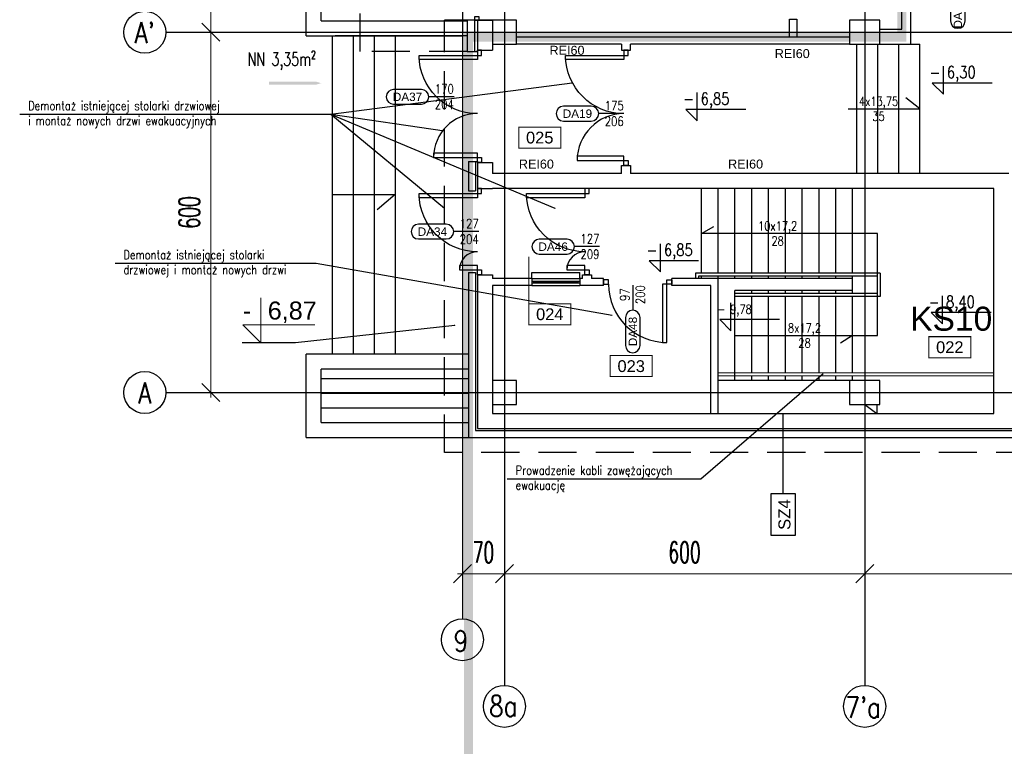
# Model space of a CAD drawing. Header units: centimetres. Extents: x -228435 to 56419, y -89367 to 477256.
# Tile 8 of 53: x -79213 to -62815, y -892 to 11210. Entities that reach past the tile are written whole.
import ezdxf
from ezdxf.enums import TextEntityAlignment as Align

# ---------------------------------------------------------------- set-up
doc = ezdxf.new("R2010")
doc.units = ezdxf.units.CM
doc.header["$LTSCALE"] = 50
doc.header["$PDMODE"] = 35
doc.header["$PDSIZE"] = 0.1
for name, pattern in [('Kondygnacja -1$0$DIVIDE', [31.75, 12.7, -6.35, 0, -6.35, 0, -6.35]), ('Kondygnacja -1$0$HIDDEN', [9.525, 6.35, -3.175]), ('Osie rzutów$0$DASHDOT2', [12.7, 6.35, -3.175, 0, -3.175])]:
    doc.linetypes.add(name, pattern=pattern)
doc.layers.get('0').update_dxf_attribs({"color": 8})
doc.layers.get('DEFPOINTS').update_dxf_attribs({"color": 8})
for name, color, linetype in [('Kondygnacja -1$0$ARCH_CIENKIE_IST', 8, 'Continuous'), ('Kondygnacja -1$0$ARCH_DZIAŁOWA_IST', 8, 'Continuous'), ('Kondygnacja -1$0$ARCH_ETAPOWANIE', 8, 'Kondygnacja -1$0$DIVIDE'), ('Kondygnacja -1$0$ARCH_INFO_ETYK_DRZWI', 8, 'Continuous'), ('Kondygnacja -1$0$ARCH_INFO_KOTY_WYSOKOŚCIOWE_IST', 8, 'Continuous'), ('Kondygnacja -1$0$ARCH_INFO_ODDYMIANIE', 8, 'Continuous'), ('Kondygnacja -1$0$ARCH_INFO_ODPORNOŚĆ OGNIOWA', 8, 'Continuous'), ('Kondygnacja -1$0$ARCH_INFO_OPISY', 8, 'Continuous'), ('Kondygnacja -1$0$ARCH_INFO_OPISY_PRZEGRODY_IST', 8, 'Continuous'), ('Kondygnacja -1$0$ARCH_INFO_SCHODY_IST', 8, 'Continuous'), ('Kondygnacja -1$0$ARCH_MUROWANE_IST', 8, 'Continuous'), ('Kondygnacja -1$0$ARCH_NIEWIDOK_IST', 8, 'Kondygnacja -1$0$HIDDEN'), ('Kondygnacja -1$0$ARCH_SCHODY_IST', 8, 'Continuous'), ('Kondygnacja -1$0$ARCH_STROP', 8, 'Continuous'), ('Kondygnacja -1$0$ARCH_WIDOK_INNE_IST', 8, 'Continuous'), ('Kondygnacja -1$0$ARCH_WIDOK_IST', 8, 'Continuous'), ('Kondygnacja -1$0$ARCH_ŚLUSARKA_DRZWI', 8, 'Continuous'), ('Kondygnacja -1$0$ARCH_ŚLUSARKA_OKNA_IST', 8, 'Continuous'), ('Kondygnacja -1$0$ARCH_ŻELBET_IST', 8, 'Continuous'), ('Osie rzutów$0$ARCH_INFO_OSIE_IST', 8, 'Osie rzutów$0$DASHDOT2'), ('Osie rzutów$0$ARCH_INFO_OSIE_OPISY_IST', 8, 'Continuous'), ('Pomieszczenia -1$0$ARCH_INFO_AREA_ETYKIETY_200', 8, 'Continuous')]:
    doc.layers.add(name, color=color, linetype=linetype)
for name, color, linetype, lineweight in [('Kondygnacja -1$0$ARCH_INFO_KOTY_WYSOKOŚCIOWE', 8, 'Continuous', 15), ('Kondygnacja -1$0$ARCH_WIDOK', 8, 'Continuous', 13), ('Osie rzutów$0$ARCH_INFO_WYMIARY', 8, 'Continuous', 9)]:
    doc.layers.add(name, color=color, linetype=linetype, lineweight=lineweight)
doc.styles.add('Kondygnacja -1$0$Arial', font='ARIAL.TTF')
doc.styles.add('Kondygnacja -1$0$Romans', font='Romans.shx', dxfattribs={"width": 0.7})
doc.styles.add('Kondygnacja -1$0$ROMANS-50-CM', font='romans.shx', dxfattribs={"width": 0.8, "height": 10})
doc.styles.add('Kondygnacja -1$0$Standard', font='txt')
doc.styles.add('Osie rzutów$0$ROMANS-250-CM', font='romans.shx', dxfattribs={"width": 0.8, "height": 50})
doc.styles.add('Osie rzutów$0$wymiary_cuprum', font='Romans.shx', dxfattribs={"width": 0.6})
doc.styles.add('Pomieszczenia -1$0$Arial', font='ARIAL.TTF')
doc.dimstyles.new('Kondygnacja -1$0$ISO-25', dxfattribs={"dimtxt": 2.5, "dimasz": 2.5, "dimexe": 1.25, "dimexo": 0.625, "dimtad": 1, "dimtxsty": 'Kondygnacja -1$0$Standard', "dimcen": 2.5, "dimadec": 0, "dimazin": 0, "dimtfac": 1, "dimtmove": 0, "dimatfit": 3, "dimfxl": 0, "dimarcsym": 0})
doc.dimstyles.new('Osie rzutów$0$ARCH_ CT', dxfattribs={"dimtxt": 20, "dimasz": 20, "dimexe": 12, "dimexo": 20, "dimgap": 5, "dimtad": 1, "dimdec": 1, "dimrnd": 0.5, "dimzin": 9, "dimdsep": 46, "dimtxsty": 'Osie rzutów$0$wymiary_cuprum', "dimblk": 'Osie rzutów$0$_Oblique', "dimcen": 8, "dimdle": 12, "dimclrd": 256, "dimclre": 256, "dimclrt": 55, "dimadec": 1, "dimazin": 0, "dimtfac": 1, "dimtdec": 1, "dimtmove": 1, "dimatfit": 2, "dimldrblk": 'Osie rzutów$0$_Dot', "dimfxl": 0, "dimtolj": 1, "dimtzin": 0, "dimlwd": -1, "dimlwe": -1, "dimarcsym": 0})

# ---------------------------------------------------------------- blocks, each defined once
blk = doc.blocks.new('Kondygnacja -1$0$T-drzwi_lewe-200')
at = {"layer": 'Kondygnacja -1$0$ARCH_INFO_ETYK_DRZWI'}
blk.add_line((0, 0), (-60, 0), dxfattribs=at)
blk.add_lwpolyline([(-77.5, 17.5), (-143.7, 17.5, 1), (-143.7, -17.5), (-77.5, -17.5, 1)], format="xyb", close=True, dxfattribs=at)
at = {"layer": 'Kondygnacja -1$0$ARCH_INFO_ETYK_DRZWI', "color": 1, "style": 'Kondygnacja -1$0$Arial'}
blk.add_attdef('ADS_DRZWI:ODPORNOŚĆ_OGNIOWA', text='', height=20, rotation=90, dxfattribs=at).set_placement((56.4, 0.1), align=Align.BOTTOM_CENTER)
at = {"layer": 'Kondygnacja -1$0$ARCH_INFO_ETYK_DRZWI', "style": 'Kondygnacja -1$0$Romans', "width": 0.8}
for tag, p in [('ADS_DRZWI:SZEROKOŚĆ', (-23, 7.9)), ('ADS_DRZWI:WYSOKOŚĆ', (-23, -29))]:
    blk.add_attdef(tag, text='', height=22, dxfattribs=at).set_placement(p, align=Align.CENTER)
at = {"layer": 'Kondygnacja -1$0$ARCH_INFO_ETYK_DRZWI', "style": 'Kondygnacja -1$0$Arial'}
blk.add_attdef('ADS_DRZWI:SYMBOL', text='', height=20, dxfattribs=at).set_placement((-110.6, 0), align=Align.MIDDLE)
blk = doc.blocks.new('Kondygnacja -1$0$T-drzwi_dół-200')
at = {"layer": 'Kondygnacja -1$0$ARCH_INFO_ETYK_DRZWI'}
blk.add_line((0, 0), (0, -60), dxfattribs=at)
blk.add_lwpolyline([(-17.5, -77.5), (-17.5, -143.7, 1), (17.5, -143.7), (17.5, -77.5, 1)], format="xyb", close=True, dxfattribs=at)
at = {"layer": 'Kondygnacja -1$0$ARCH_INFO_ETYK_DRZWI', "style": 'Kondygnacja -1$0$Romans', "width": 0.8}
for tag, p in [('ADS_DRZWI:SZEROKOŚĆ', (-7.9, -23)), ('ADS_DRZWI:WYSOKOŚĆ', (29, -23))]:
    blk.add_attdef(tag, text='', height=22, rotation=90, dxfattribs=at).set_placement(p, align=Align.CENTER)
at = {"layer": 'Kondygnacja -1$0$ARCH_INFO_ETYK_DRZWI', "color": 1, "style": 'Kondygnacja -1$0$Arial'}
blk.add_attdef('ADS_DRZWI:ODPORNOŚĆ_OGNIOWA', text='', height=22, dxfattribs=at).set_placement((-0.1, 13.3), align=Align.BOTTOM_CENTER)
at = {"layer": 'Kondygnacja -1$0$ARCH_INFO_ETYK_DRZWI', "style": 'Kondygnacja -1$0$Arial'}
blk.add_attdef('ADS_DRZWI:SYMBOL', text='', height=20, rotation=90, dxfattribs=at).set_placement((0, -110.6), align=Align.MIDDLE)
blk = doc.blocks.new('Kondygnacja -1$0$_Dot')
at = {"color": 0, "linetype": 'ByBlock', "lineweight": -2}
blk.add_line((-0.5, 0), (-1, 0), dxfattribs=at)
at = {"color": 0, "linetype": 'ByBlock', "const_width": 0.5}
blk.add_lwpolyline([(-0.25, 0, 1), (0.25, 0, 1)], format="xyb", close=True, dxfattribs=at)
blk = doc.blocks.new('Kondygnacja -1$0$kota wysokościowa względna wykończeniowa')
at = {"layer": 'Kondygnacja -1$0$ARCH_INFO_KOTY_WYSOKOŚCIOWE'}
blk.add_lwpolyline([(0, 50), (0, 0), (-20, 20), (60, 20)], dxfattribs=at)
at = {"layer": 'Kondygnacja -1$0$ARCH_INFO_KOTY_WYSOKOŚCIOWE', "style": 'Kondygnacja -1$0$Arial'}
for tag, p in [('%%P', (-20, 20)), ('205', (0, 20))]:
    blk.add_attdef(tag, text='', height=20, dxfattribs=at).set_placement(p, align=Align.BOTTOM_LEFT)
blk = doc.blocks.new('Pomieszczenia -1$0$etykieta_numer')
at = {"color": 0, "linetype": 'ByBlock', "const_width": 2.44}
blk.add_lwpolyline([(-50, -50), (-50, 0), (50, 0), (50, -50)], close=True, dxfattribs=at)
at = {"color": 0, "linetype": 'ByBlock', "style": 'Pomieszczenia -1$0$Arial'}
blk.add_attdef('AECAREA:NUMER_LOKALU', text='', height=28, dxfattribs=at).set_placement((0, -25), align=Align.MIDDLE)
blk = doc.blocks.new('Osie rzutów$0$_Oblique')
at = {"color": 0, "linetype": 'ByBlock', "lineweight": -2}
blk.add_line((-0.5, -0.5), (0.5, 0.5), dxfattribs=at)
blk = doc.blocks.new('*D1205')
at = {"layer": 'DEFPOINTS', "color": 0}
for p in [(5600, 4732.2), (6200, 4732.2), (6200, 4698.3)]:
    blk.add_point(p, dxfattribs=at)
at = {"layer": 'Osie rzutów$0$ARCH_INFO_WYMIARY'}
for p, q in [((5600, 4717.2), (5600, 4690.3)), ((6200, 4717.2), (6200, 4690.3)), ((5592, 4698.3), (6208, 4698.3))]:
    blk.add_line(p, q, dxfattribs=at)
at = {"layer": 'Osie rzutów$0$ARCH_INFO_WYMIARY', "xscale": 30, "yscale": 30, "zscale": 30, "rotation": 180}
blk.add_blockref('Osie rzutów$0$_Oblique', (5600, 4698.3), dxfattribs=at)
at = {"layer": 'Osie rzutów$0$ARCH_INFO_WYMIARY', "xscale": 30, "yscale": 30, "zscale": 30}
blk.add_blockref('Osie rzutów$0$_Oblique', (6200, 4698.3), dxfattribs=at)
at = {"layer": 'Osie rzutów$0$ARCH_INFO_WYMIARY', "color": 55, "insert": (5900, 4733.8), "char_height": 35, "attachment_point": 5, "style": 'Osie rzutów$0$wymiary_cuprum'}
blk.add_mtext('\\A1;600', dxfattribs=at)
blk = doc.blocks.new('Osie rzutów$0$_Dot')
at = {"color": 0, "linetype": 'ByBlock', "lineweight": -2}
blk.add_line((-0.5, 0), (-1, 0), dxfattribs=at)
at = {"color": 0, "linetype": 'ByBlock', "const_width": 0.5}
blk.add_lwpolyline([(-0.25, 0, 1), (0.25, 0, 1)], format="xyb", close=True, dxfattribs=at)
blk = doc.blocks.new('*D1206')
at = {"layer": 'DEFPOINTS', "color": 0}
for p in [(5000, 4732.3), (5600, 4732.3), (5600, 4698.3)]:
    blk.add_point(p, dxfattribs=at)
at = {"layer": 'Osie rzutów$0$ARCH_INFO_WYMIARY'}
for p, q in [((5000, 4717.3), (5000, 4690.3)), ((5600, 4717.3), (5600, 4690.3)), ((4992, 4698.3), (5608, 4698.3))]:
    blk.add_line(p, q, dxfattribs=at)
at = {"layer": 'Osie rzutów$0$ARCH_INFO_WYMIARY', "xscale": 30, "yscale": 30, "zscale": 30, "rotation": 180}
blk.add_blockref('Osie rzutów$0$_Oblique', (5000, 4698.3), dxfattribs=at)
at = {"layer": 'Osie rzutów$0$ARCH_INFO_WYMIARY', "xscale": 30, "yscale": 30, "zscale": 30}
blk.add_blockref('Osie rzutów$0$_Oblique', (5600, 4698.3), dxfattribs=at)
at = {"layer": 'Osie rzutów$0$ARCH_INFO_WYMIARY', "color": 55, "insert": (5300, 4733.8), "char_height": 35, "attachment_point": 5, "style": 'Osie rzutów$0$wymiary_cuprum'}
blk.add_mtext('\\A1;600', dxfattribs=at)
blk = doc.blocks.new('*D1207')
at = {"layer": 'DEFPOINTS', "color": 0}
for p in [(4930, 4732.3), (5000, 4732.3), (5000, 4698.3)]:
    blk.add_point(p, dxfattribs=at)
at = {"layer": 'Osie rzutów$0$ARCH_INFO_WYMIARY'}
for p, q in [((4930, 4717.3), (4930, 4690.3)), ((5000, 4717.3), (5000, 4690.3)), ((4922, 4698.3), (5008, 4698.3))]:
    blk.add_line(p, q, dxfattribs=at)
at = {"layer": 'Osie rzutów$0$ARCH_INFO_WYMIARY', "xscale": 30, "yscale": 30, "zscale": 30, "rotation": 180}
blk.add_blockref('Osie rzutów$0$_Oblique', (4930, 4698.3), dxfattribs=at)
at = {"layer": 'Osie rzutów$0$ARCH_INFO_WYMIARY', "xscale": 30, "yscale": 30, "zscale": 30}
blk.add_blockref('Osie rzutów$0$_Oblique', (5000, 4698.3), dxfattribs=at)
at = {"layer": 'Osie rzutów$0$ARCH_INFO_WYMIARY', "color": 55, "insert": (4965, 4733.8), "char_height": 35, "attachment_point": 5, "style": 'Osie rzutów$0$wymiary_cuprum'}
blk.add_mtext('\\A1;70', dxfattribs=at)
blk = doc.blocks.new('*D1243')
at = {"layer": 'DEFPOINTS', "color": 0}
for p in [(4545, 6200), (4511, 5600), (4545, 5600)]:
    blk.add_point(p, dxfattribs=at)
at = {"layer": 'Osie rzutów$0$ARCH_INFO_WYMIARY'}
for p, q in [((4530, 6200), (4503, 6200)), ((4511, 6208), (4511, 5592)), ((4530, 5600), (4503, 5600))]:
    blk.add_line(p, q, dxfattribs=at)
at = {"layer": 'Osie rzutów$0$ARCH_INFO_WYMIARY', "xscale": 30, "yscale": 30, "zscale": 30}
for p, rotation in [((4511, 6200), 90), ((4511, 5600), 270)]:
    blk.add_blockref('Osie rzutów$0$_Oblique', p, dxfattribs=dict(at, rotation=rotation))
at = {"layer": 'Osie rzutów$0$ARCH_INFO_WYMIARY', "color": 55, "insert": (4475.5, 5900), "char_height": 35, "attachment_point": 5, "rotation": 90, "style": 'Osie rzutów$0$wymiary_cuprum'}
blk.add_mtext('\\A1;600', dxfattribs=at)
blk = doc.blocks.new('*D1244')
at = {"layer": 'DEFPOINTS', "color": 0}
for p in [(4545, 5600), (4511, 5000), (4545, 5000)]:
    blk.add_point(p, dxfattribs=at)
at = {"layer": 'Osie rzutów$0$ARCH_INFO_WYMIARY'}
for p, q in [((4530, 5600), (4503, 5600)), ((4511, 5608), (4511, 4992)), ((4530, 5000), (4503, 5000))]:
    blk.add_line(p, q, dxfattribs=at)
at = {"layer": 'Osie rzutów$0$ARCH_INFO_WYMIARY', "xscale": 30, "yscale": 30, "zscale": 30}
for p, rotation in [((4511, 5600), 90), ((4511, 5000), 270)]:
    blk.add_blockref('Osie rzutów$0$_Oblique', p, dxfattribs=dict(at, rotation=rotation))
at = {"layer": 'Osie rzutów$0$ARCH_INFO_WYMIARY', "color": 55, "insert": (4475.5, 5300), "char_height": 35, "attachment_point": 5, "rotation": 90, "style": 'Osie rzutów$0$wymiary_cuprum'}
blk.add_mtext('\\A1;600', dxfattribs=at)
blk = doc.blocks.new('Osie rzutów')
at = {"layer": 'Osie rzutów$0$ARCH_INFO_OSIE_IST', "ltscale": 10}
for p, q in [((4930, 12510), (4930, 4623.26)), ((5000, 12510), (5000, 4512.32)), ((5600, 12510), (5600, 4512.32)), ((4436.04, 5600), (15156.54, 5600)), ((4436.04, 5000), (15156.54, 5000))]:
    blk.add_line(p, q, dxfattribs=at)
at = {"layer": 'Osie rzutów$0$ARCH_INFO_OSIE_OPISY_IST'}
for centre in [(4401.04, 5600), (4401.04, 5000), (4930, 4588.26), (5000, 4477.32), (5600, 4477.32)]:
    blk.add_circle(centre, 35, dxfattribs=at)
at = {"layer": 'Osie rzutów$0$ARCH_INFO_OSIE_OPISY_IST', "style": 'Osie rzutów$0$ROMANS-250-CM', "width": 0.8}
for s, p in [("A'", (4384.05, 5581.84)), ('A', (4390.13, 4981.6)), ('9', (4915.63, 4568.85)), ('8a', (4974.54, 4460.48)), ("7'a", (5567.96, 4458.36))]:
    blk.add_text(s, height=35, dxfattribs=at).set_placement(p)
at = {"layer": 'Osie rzutów$0$ARCH_INFO_WYMIARY'}
for base, p1, p2, picture, middle in [((4511.04, 5600), (4544.98, 6200), (4544.98, 5600), '*D1243', (4475.54, 5900)), ((4511.04, 5000), (4544.98, 5600), (4544.98, 5000), '*D1244', (4475.54, 5300))]:
    dim = blk.add_linear_dim(base=base, p1=p1, p2=p2, angle=270, dimstyle='Osie rzutów$0$ARCH_ CT', override={"dimtxt": 35, "dimasz": 30, "dimexe": 8, "dimexo": 15, "dimgap": 18, "dimdle": 8}, dxfattribs=at)
    dim.commit()
    dim.dimension.update_dxf_attribs({"geometry": picture, "text_midpoint": middle})
dim = blk.add_linear_dim(base=(5000, 4698.34), p1=(4930, 4732.28), p2=(5000, 4732.28), dimstyle='Osie rzutów$0$ARCH_ CT', override={"dimtxt": 35, "dimasz": 30, "dimexe": 8, "dimexo": 15, "dimgap": 18, "dimdle": 8}, dxfattribs=at)
dim.commit()
dim.dimension.update_dxf_attribs({"geometry": '*D1207', "text_midpoint": (4965, 4698.34), "dimtype": 160})
for base, p1, p2, picture, middle in [((5600, 4698.34), (5000, 4732.28), (5600, 4732.28), '*D1206', (5300, 4733.84)), ((6200, 4698.26), (5600, 4732.19), (6200, 4732.19), '*D1205', (5900, 4733.76))]:
    dim = blk.add_linear_dim(base=base, p1=p1, p2=p2, dimstyle='Osie rzutów$0$ARCH_ CT', override={"dimtxt": 35, "dimasz": 30, "dimexe": 8, "dimexo": 15, "dimgap": 18, "dimdle": 8}, dxfattribs=at)
    dim.commit()
    dim.dimension.update_dxf_attribs({"geometry": picture, "text_midpoint": middle})

msp = doc.modelspace()

# ---------------------------------------------------------------- linework, layer by layer
at = {"layer": 'Kondygnacja -1$0$ARCH_CIENKIE_IST', "ltscale": 4}
for p, q in [((-71640, 11200), (-71640, 10680)), ((-71590, 11200), (-71590, 10680))]:
    msp.add_line(p, q, dxfattribs=at)
at = {"layer": 'Kondygnacja -1$0$ARCH_DZIAŁOWA_IST', "ltscale": 5}
msp.add_lwpolyline([(-66390, 10920), (-66390, 11220), (-66270, 11220), (-66270, 10920)], dxfattribs=at)
at = {"layer": 'Kondygnacja -1$0$ARCH_ETAPOWANIE', "ltscale": 10, "const_width": 150}
msp.add_lwpolyline([(-32748.04, 102637.868), (-71890, 102637.868), (-71890, 102637.868), (-59420, 102643.954), (-59420, 89588.736), (-59020, 89588.736), (-59020, 77200), (-62990, 77200), (-62990, 52880), (-64510, 52880), (-64510, 50140), (-71792.787, 50140), (-71791.154, 44617.85), (-64520, 44617.85), (-64520, 43500), (-62990, 43500), (-62990, 12320), (-64520, 12320), (-64520, 10920), (-71740, 10920), (-71740, -6411.936)], dxfattribs=at)
at = {"layer": 'Kondygnacja -1$0$ARCH_INFO_KOTY_WYSOKOŚCIOWE_IST'}
for points in [[(-63019.021, 10155.293), (-64016.205, 10155.293), (-63828.705, 9967.793), (-63828.705, 10436.227)], [(-67121.135, 9714.118), (-68118.319, 9714.118), (-67930.819, 9526.618), (-67930.819, 9995.051)], [(-67909.721, 7195.938), (-68729.06, 7195.938), (-68541.56, 7008.438), (-68541.56, 7476.872)], [(-63034.664, 6330.458), (-64031.848, 6330.458), (-63844.348, 6142.958), (-63844.348, 6611.392)]]:
    msp.add_lwpolyline(points, dxfattribs=at)
at = {"layer": 'Kondygnacja -1$0$ARCH_INFO_ODDYMIANIE'}
msp.add_lwpolyline([(-75062.379, 10152.75, 50, 50, 0), (-74639.825, 10152.75, 250, 0, 0), (-74188.461, 10152.75, 0, 0, 0)], format="xyseb", dxfattribs=at)
at = {"layer": 'Kondygnacja -1$0$ARCH_INFO_OPISY_PRZEGRODY_IST'}
msp.add_lwpolyline([(-66500.017, 3317.07), (-66300.017, 3317.07), (-66300.017, 2617.07), (-66700.017, 2617.07), (-66700.017, 3317.07), (-66500.017, 3317.07), (-66500.017, 4650)], dxfattribs=at)
at = {"layer": 'Kondygnacja -1$0$ARCH_INFO_SCHODY_IST'}
for p, q in [((-64220, 9725), (-64453.542, 9906.992)), ((-65413.208, 9725), (-64220, 9725)), ((-67860, 7650), (-67654.762, 7767.068)), ((-64927.424, 7650), (-67860, 7650)), ((-64927.424, 5950), (-64927.424, 7650)), ((-67300, 5950), (-64927.424, 5950)), ((-65340, 5950), (-65544.077, 5821.32))]:
    msp.add_line(p, q, dxfattribs=at)
msp.add_lwpolyline([(-66556.923, 6214.816), (-67554.107, 6214.816), (-67366.607, 6027.316), (-67366.607, 6495.749)], dxfattribs=at)
at = {"layer": 'Kondygnacja -1$0$ARCH_MUROWANE_IST', "ltscale": 4}
for p, q in [((-64520, 11050), (-64520, 18510)), ((-64370, 10800), (-64370, 12170)), ((-71760, 11200), (-71760, 10680)), ((-71340, 11200), (-71760, 11200)), ((-71590, 11200), (-71340, 11200)), ((-64890, 11050), (-64520, 11050)), ((-65390, 10920), (-70940, 10920)), ((-71340, 10800), (-71340, 10700)), ((-69190, 10800), (-70940, 10800)), ((-65390, 10800), (-69040, 10800)), ((-64890, 10800), (-64370, 10800)), ((-71740, 8850), (-71740, 8360)), ((-71620, 8850), (-71620, 8360)), ((-71590, 8850), (-71590, 8400)), ((-71340, 8830), (-71340, 8650)), ((-69190, 8650), (-71340, 8650)), ((-62740, 8650), (-69040, 8650)), ((-71590, 8400), (-71340, 8400)), ((-62990, 8400), (-71340, 8400)), ((-71340, 8400), (-71340, 8400)), ((-62990, 4650), (-62990, 8400)), ((-71740, 8360), (-71620, 8360)), ((-71740, 7000), (-71620, 7000)), ((-71740, 7000), (-71740, 4250)), ((-71620, 7000), (-71620, 4370)), ((-71590, 6960), (-71590, 4400)), ((-71590, 6960), (-71340, 6960)), ((-71340, 6960), (-71340, 6900)), ((-70685.588, 6900), (-71340, 6900)), ((-70685.588, 6900), (-70685.588, 6780)), ((-69840, 6900), (-69885.588, 6900)), ((-69885.588, 6900), (-69885.588, 6780)), ((-69490, 6900), (-69690, 6900)), ((-69490, 6780), (-69490, 6900)), ((-67580, 6900), (-68350, 6900)), ((-68350, 6780), (-68350, 6900)), ((-67580, 4650), (-67580, 6900)), ((-70685.588, 6780), (-71340, 6780)), ((-71340, 6780), (-71340, 4650)), ((-69490, 6780), (-69885.588, 6780)), ((-67700, 6780), (-68350, 6780)), ((-67700, 4650), (-67700, 6780)), ((-65340, 5200), (-67580, 5200)), ((-71340, 4650), (-62990, 4650)), ((-71620, 4370), (-58240, 4370)), ((-71590, 4400), (-58240, 4400)), ((-71740, 4250), (-58240, 4250))]:
    msp.add_line(p, q, dxfattribs=at)
for points in [[(-71760, 10680), (-71590, 10680), (-71590, 10700), (-71340, 10700)], [(-69190, 10800), (-69190, 10700), (-69040, 10700), (-69040, 10800)], [(-71740, 8850), (-71590, 8850), (-71590, 8830), (-71340, 8830)], [(-69190, 8650), (-69190, 8780), (-69040, 8780), (-69040, 8650)], [(-69840, 6900), (-69840, 6960), (-69690, 6960), (-69690, 6900)]]:
    msp.add_lwpolyline(points, dxfattribs=at)
at = {"layer": 'Kondygnacja -1$0$ARCH_NIEWIDOK_IST', "ltscale": 2}
for p, q in [((-72140, 4000), (-72140, 11200)), ((-71760, 11200), (-72140, 11200)), ((-59460, 4000), (-72140, 4000))]:
    msp.add_line(p, q, dxfattribs=at)
msp.add_lwpolyline([(-71760, 10680), (-73540, 10680), (-73540, 67100)], dxfattribs=at)
at = {"layer": 'Kondygnacja -1$0$ARCH_SCHODY_IST'}
for p, q in [((-67860, 6990), (-67860, 8400)), ((-67580, 6990), (-67580, 8400)), ((-67300, 6990), (-67300, 8400)), ((-67020, 6990), (-67020, 8400)), ((-66740, 6990), (-66740, 8400)), ((-66460, 6990), (-66460, 8400)), ((-66180, 6990), (-66180, 8400)), ((-65900, 6990), (-65900, 8400)), ((-65620, 6990), (-65620, 8400)), ((-65340, 6990), (-65340, 8400)), ((-64880, 6990), (-67960, 6990)), ((-67960, 6990), (-67960, 6900)), ((-64930, 6940), (-67910, 6940)), ((-67910, 6940), (-67910, 6900)), ((-67860, 6900), (-67860, 6940)), ((-67580, 6900), (-67580, 6940)), ((-65340, 6900), (-67580, 6900)), ((-67300, 6900), (-67300, 6940)), ((-67020, 6900), (-67020, 6940)), ((-66740, 6900), (-66740, 6940)), ((-66460, 6900), (-66460, 6940)), ((-66180, 6900), (-66180, 6940)), ((-65900, 6900), (-65900, 6940)), ((-65620, 6900), (-65620, 6940)), ((-65340, 6900), (-65340, 6940)), ((-65340, 6650), (-65340, 6900)), ((-64930, 6940), (-64930, 6650)), ((-64880, 6990), (-64880, 6600)), ((-65340, 6700), (-67300, 6700)), ((-67300, 5200), (-67300, 6700)), ((-64930, 6650), (-67300, 6650)), ((-64880, 6600), (-67300, 6600)), ((-67020, 6650), (-67020, 6700)), ((-67020, 5330), (-67020, 6600)), ((-66740, 6650), (-66740, 6700)), ((-66740, 5330), (-66740, 6600)), ((-66460, 6650), (-66460, 6700)), ((-66460, 5330), (-66460, 6600)), ((-66180, 6650), (-66180, 6700)), ((-66180, 5330), (-66180, 6600)), ((-65900, 6650), (-65900, 6700)), ((-65900, 5330), (-65900, 6600)), ((-65620, 6650), (-65620, 6700)), ((-65620, 5330), (-65620, 6600)), ((-65340, 5330), (-65340, 6600)), ((-67020, 5200), (-67020, 5280)), ((-66740, 5200), (-66740, 5280)), ((-66460, 5200), (-66460, 5280)), ((-66180, 5200), (-66180, 5280)), ((-65900, 5200), (-65900, 5280)), ((-65620, 5200), (-65620, 5280)), ((-65340, 5200), (-65340, 5280))]:
    msp.add_line(p, q, dxfattribs=at)
at = {"layer": 'Kondygnacja -1$0$ARCH_WIDOK'}
for p, q in [((-62990, 5330), (-67580, 5330)), ((-62990, 5280), (-67580, 5280))]:
    msp.add_line(p, q, dxfattribs=at)
at = {"layer": 'Kondygnacja -1$0$ARCH_WIDOK_INNE_IST'}
for p, q in [((-74190, 5233.125), (-71740, 5233.125)), ((-74190, 4988.75), (-71740, 4988.75)), ((-74190, 4988.75), (-71740, 4988.75)), ((-74190, 4744.375), (-71740, 4744.375)), ((-74190, 4500), (-71740, 4500))]:
    msp.add_line(p, q, dxfattribs=at)
at = {"layer": 'Kondygnacja -1$0$ARCH_WIDOK_IST'}
for p, q in [((-74440, 10940), (-74440, 16205)), ((-74190, 11190), (-74190, 15955)), ((-74190, 11190), (-71760, 11190)), ((-74440, 10940), (-71830, 10940)), ((-65270, 8650), (-65270, 10800)), ((-64920, 8650), (-64920, 10800)), ((-64570, 8650), (-64570, 10800)), ((-64500, 10800), (-64220, 10800)), ((-64220, 8650), (-64220, 10800)), ((-64220, 8650), (-64220, 10800)), ((-70685.588, 6900), (-70685.588, 7000)), ((-70685.588, 7000), (-69885.588, 7000)), ((-70685.588, 6900), (-69885.588, 6900)), ((-69885.588, 6900), (-69885.588, 7000)), ((-70685.588, 6780), (-69885.588, 6780)), ((-74440, 4250), (-74440, 5640)), ((-74190, 4500), (-74190, 5390)), ((-74190, 4500), (-71740, 4500)), ((-74440, 4250), (-71740, 4250))]:
    msp.add_line(p, q, dxfattribs=at)
for points in [[(-74010, 10940), (-74010, 5640)], [(-71760, 10940), (-73960, 10940)], [(-73660, 10940), (-73660, 5640)], [(-73310, 10940), (-73310, 5640)], [(-72960, 10940), (-72960, 5640)], [(-74010, 8297.5), (-72960, 8297.5), (-73260, 8042.683)], [(-71740, 5640), (-74440, 5640)], [(-71740, 5640), (-73960, 5640)], [(-71740, 5390), (-74190, 5390)]]:
    msp.add_lwpolyline(points, dxfattribs=at)
at = {"layer": 'Kondygnacja -1$0$ARCH_ŚLUSARKA_DRZWI', "linetype": 'Continuous', "lineweight": -3}
for points in [[(-71520, 10615), (-71520, 10700), (-71590, 10700), (-71590, 10615)], [(-69080, 10615), (-69080, 10700), (-69150, 10700), (-69150, 10615)], [(-71590, 10615), (-71590, 10545), (-72560, 10545), (-72560, 10615)], [(-69150, 10615), (-69150, 10545), (-70120, 10545), (-70120, 10615)], [(-71590, 8915), (-71590, 8985), (-72320, 8985), (-72320, 8915)], [(-71520, 8915), (-71520, 8830), (-71590, 8830), (-71590, 8915)], [(-69150, 8865), (-69150, 8935), (-69930, 8935), (-69930, 8865)], [(-69080, 8865), (-69080, 8780), (-69150, 8780), (-69150, 8865)], [(-71520, 8315), (-71520, 8400), (-71590, 8400), (-71590, 8315)], [(-69730, 8315), (-69730, 8400), (-69800, 8400), (-69800, 8315)], [(-71590, 8315), (-71590, 8245), (-72560, 8245), (-72560, 8315)], [(-69800, 8315), (-69800, 8245), (-70770, 8245), (-70770, 8315)], [(-71590, 7045), (-71590, 7115), (-71890, 7115), (-71890, 7045)], [(-69800, 7045), (-69800, 7115), (-70100, 7115), (-70100, 7045)], [(-71520, 7045), (-71520, 6960), (-71590, 6960), (-71590, 7045)], [(-69730, 7045), (-69730, 6960), (-69800, 6960), (-69800, 7045)], [(-69405, 6875), (-69490, 6875), (-69490, 6805), (-69405, 6805)], [(-68435, 6805), (-68505, 6805), (-68505, 5835), (-68435, 5835)], [(-68435, 6875), (-68350, 6875), (-68350, 6805), (-68435, 6805)]]:
    msp.add_lwpolyline(points, close=True, dxfattribs=at)
at = {"layer": 'Kondygnacja -1$0$ARCH_ŚLUSARKA_DRZWI', "linetype": 'Continuous', "lineweight": -3, "extrusion": (0, 0, -1)}
for centre in [(71590, 10615), (69150, 10615), (71590, 8315), (69800, 8315)]:
    msp.add_arc(centre, 970, 270, 0, dxfattribs=at)
at = {"layer": 'Kondygnacja -1$0$ARCH_ŚLUSARKA_DRZWI', "linetype": 'Continuous', "lineweight": -3}
for centre, radius, start, end in [((-71590, 8915), 730, 90, 180), ((-69150, 8865), 780, 90, 180), ((-71590, 7045), 300, 90, 180), ((-69800, 7045), 300, 90, 180), ((-68435, 6805), 970, 180, 270)]:
    msp.add_arc(centre, radius, start, end, dxfattribs=at)
at = {"layer": 'Kondygnacja -1$0$ARCH_ŚLUSARKA_OKNA_IST'}
for p, q in [((-70685.588, 6855), (-69885.588, 6855)), ((-70685.588, 6825), (-69885.588, 6825)), ((-70655.588, 6855), (-70655.588, 6825)), ((-70655.588, 6840), (-69915.588, 6840)), ((-69915.588, 6855), (-69915.588, 6825))]:
    msp.add_line(p, q, dxfattribs=at)
msp.add_lwpolyline([(-71560, 11200), (-71560, 11260), (-71640, 11260), (-71640, 11200)], close=True, dxfattribs=at)
at = {"layer": 'Kondygnacja -1$0$ARCH_ŻELBET_IST', "ltscale": 4}
for p, q in [((-65140, 4800), (-65140, 4650)), ((-65140, 4800), (-64940, 4650)), ((-64940, 4800), (-64940, 4650))]:
    msp.add_line(p, q, dxfattribs=at)
for points in [[(-71340, 10800), (-70940, 10800), (-70940, 11200), (-71340, 11200)], [(-65390, 10800), (-64890, 10800), (-64890, 11200), (-65390, 11200)], [(-71340, 4800), (-70940, 4800), (-70940, 5200), (-71340, 5200)], [(-65390, 4800), (-64890, 4800), (-64890, 5200), (-65390, 5200)]]:
    msp.add_lwpolyline(points, close=True, dxfattribs=at)
at = {"layer": 'Pomieszczenia -1$0$ARCH_INFO_AREA_ETYKIETY_200', "const_width": 17, "elevation": 6300}
msp.add_lwpolyline([(-70734.061, 6479.226), (-70734.061, 7262.635)], dxfattribs=at)

# ---------------------------------------------------------------- block references
at = {"layer": 'Kondygnacja -1$0$ARCH_INFO_ETYK_DRZWI', "linetype": 'Continuous', "lineweight": -3}
ref = msp.add_blockref('Kondygnacja -1$0$T-drzwi_lewe-200', (-69150, 9645), dxfattribs=dict(at, xscale=7, yscale=7, zscale=7))
ref.add_attrib('ADS_DRZWI:SYMBOL', 'DA19', dxfattribs={"height": 140, "style": 'Kondygnacja -1$0$Arial'}).set_placement((-69924.119, 9645), align=Align.MIDDLE)
ref.add_attrib('ADS_DRZWI:SZEROKOŚĆ', '175', dxfattribs={"height": 154, "style": 'Kondygnacja -1$0$Romans', "width": 0.8}).set_placement((-69311, 9700.372), align=Align.CENTER)
ref.add_attrib('ADS_DRZWI:WYSOKOŚĆ', '206', dxfattribs={"height": 154, "style": 'Kondygnacja -1$0$Romans', "width": 0.8}).set_placement((-69311, 9442), align=Align.CENTER)
at = {"layer": 'Kondygnacja -1$0$ARCH_INFO_KOTY_WYSOKOŚCIOWE', "lineweight": 5}
ref = msp.add_blockref('Kondygnacja -1$0$kota wysokościowa względna wykończeniowa', (-75198.131, 5825.71), dxfattribs=dict(at, xscale=15, yscale=15, zscale=15))
ref.add_attrib('0,00', ' 6,87', dxfattribs={"height": 300, "style": 'Kondygnacja -1$0$Arial'}).set_placement((-75198.131, 6125.71), align=Align.BOTTOM_LEFT)
ref.add_attrib('%%P', '-', dxfattribs={"height": 300, "style": 'Kondygnacja -1$0$Arial'}).set_placement((-75498.131, 6125.71), align=Align.BOTTOM_LEFT)
at = {"layer": 'Kondygnacja -1$0$ARCH_STROP', "linetype": 'Continuous', "lineweight": -3, "xscale": 7, "yscale": 7, "zscale": 7}
msp.add_blockref('Kondygnacja -1$0$T-drzwi_dół-200', (-63588.152, 12195.203), dxfattribs=at).add_auto_attribs({'ADS_DRZWI:ODPORNOŚĆ_OGNIOWA': 'EI30', 'ADS_DRZWI:WYSOKOŚĆ': '200', 'ADS_DRZWI:SZEROKOŚĆ': '97', 'ADS_DRZWI:SYMBOL': 'DA47F1'})
at = {"layer": 'Kondygnacja -1$0$ARCH_STROP', "linetype": 'Continuous', "lineweight": -3}
ref = msp.add_blockref('Kondygnacja -1$0$T-drzwi_lewe-200', (-71979.49, 9925), dxfattribs=dict(at, xscale=7, yscale=7, zscale=7))
ref.add_attrib('ADS_DRZWI:SYMBOL', 'DA37', dxfattribs={"layer": 'Kondygnacja -1$0$ARCH_INFO_ETYK_DRZWI', "height": 140, "style": 'Kondygnacja -1$0$Arial'}).set_placement((-72753.609, 9925), align=Align.MIDDLE)
ref.add_attrib('ADS_DRZWI:SZEROKOŚĆ', '170', dxfattribs={"layer": 'Kondygnacja -1$0$ARCH_INFO_ETYK_DRZWI', "height": 154, "style": 'Kondygnacja -1$0$Romans', "width": 0.8}).set_placement((-72140.49, 9980.372), align=Align.CENTER)
ref.add_attrib('ADS_DRZWI:WYSOKOŚĆ', '204', dxfattribs={"layer": 'Kondygnacja -1$0$ARCH_INFO_ETYK_DRZWI', "height": 154, "style": 'Kondygnacja -1$0$Romans', "width": 0.8}).set_placement((-72140.49, 9722), align=Align.CENTER)
ref = msp.add_blockref('Kondygnacja -1$0$T-drzwi_lewe-200', (-71564.913, 7680), dxfattribs=dict(at, xscale=7, yscale=7, zscale=7))
ref.add_attrib('ADS_DRZWI:SYMBOL', 'DA34', dxfattribs={"layer": 'Kondygnacja -1$0$ARCH_INFO_ETYK_DRZWI', "height": 140, "style": 'Kondygnacja -1$0$Arial'}).set_placement((-72339.032, 7680), align=Align.MIDDLE)
ref.add_attrib('ADS_DRZWI:SZEROKOŚĆ', '127', dxfattribs={"layer": 'Kondygnacja -1$0$ARCH_INFO_ETYK_DRZWI', "height": 154, "style": 'Kondygnacja -1$0$Romans', "width": 0.8}).set_placement((-71725.913, 7735.372), align=Align.CENTER)
ref.add_attrib('ADS_DRZWI:WYSOKOŚĆ', '204', dxfattribs={"layer": 'Kondygnacja -1$0$ARCH_INFO_ETYK_DRZWI', "height": 154, "style": 'Kondygnacja -1$0$Romans', "width": 0.8}).set_placement((-71725.913, 7477), align=Align.CENTER)
ref = msp.add_blockref('Kondygnacja -1$0$T-drzwi_lewe-200', (-69554.515, 7429.66), dxfattribs=dict(at, xscale=7, yscale=7, zscale=7))
ref.add_attrib('ADS_DRZWI:SYMBOL', 'DA46', dxfattribs={"layer": 'Kondygnacja -1$0$ARCH_INFO_ETYK_DRZWI', "height": 140, "style": 'Kondygnacja -1$0$Arial'}).set_placement((-70328.634, 7429.66), align=Align.MIDDLE)
ref.add_attrib('ADS_DRZWI:SZEROKOŚĆ', '127', dxfattribs={"layer": 'Kondygnacja -1$0$ARCH_INFO_ETYK_DRZWI', "height": 154, "style": 'Kondygnacja -1$0$Romans', "width": 0.8}).set_placement((-69715.515, 7485.032), align=Align.CENTER)
ref.add_attrib('ADS_DRZWI:WYSOKOŚĆ', '209', dxfattribs={"layer": 'Kondygnacja -1$0$ARCH_INFO_ETYK_DRZWI', "height": 154, "style": 'Kondygnacja -1$0$Romans', "width": 0.8}).set_placement((-69715.515, 7226.66), align=Align.CENTER)
ref = msp.add_blockref('Kondygnacja -1$0$T-drzwi_dół-200', (-69001.848, 6790.203), dxfattribs=dict(at, xscale=7, yscale=7, zscale=7))
ref.add_attrib('ADS_DRZWI:WYSOKOŚĆ', '200', dxfattribs={"layer": 'Kondygnacja -1$0$ARCH_INFO_ETYK_DRZWI', "height": 154, "rotation": 90, "style": 'Kondygnacja -1$0$Romans', "width": 0.8}).set_placement((-68798.848, 6629.203), align=Align.CENTER)
ref.add_attrib('ADS_DRZWI:SZEROKOŚĆ', '97', dxfattribs={"layer": 'Kondygnacja -1$0$ARCH_INFO_ETYK_DRZWI', "height": 154, "rotation": 90, "style": 'Kondygnacja -1$0$Romans', "width": 0.8}).set_placement((-69057.22, 6629.203), align=Align.CENTER)
ref.add_attrib('ADS_DRZWI:SYMBOL', 'DA48', dxfattribs={"layer": 'Kondygnacja -1$0$ARCH_INFO_ETYK_DRZWI', "height": 140, "rotation": 90, "style": 'Kondygnacja -1$0$Arial'}).set_placement((-69001.848, 6016.084), align=Align.MIDDLE)
at = {"layer": 'Osie rzutów$0$ARCH_INFO_OSIE_IST', "xscale": 10, "yscale": 10, "zscale": 10}
msp.add_blockref('Osie rzutów', (-121140, -45000), dxfattribs=at)
at = {"layer": 'Pomieszczenia -1$0$ARCH_INFO_AREA_ETYKIETY_200', "linetype": 'Continuous', "lineweight": -3}
ref = msp.add_blockref('Pomieszczenia -1$0$etykieta_numer', (-70551.744, 9421.607, 6300), dxfattribs=dict(at, xscale=7, yscale=7, zscale=10))
ref.add_attrib('AECAREA:NUMBER', '025', dxfattribs={"layer": '0', "color": 0, "linetype": 'ByBlock', "height": 196, "style": 'Pomieszczenia -1$0$Arial'}).set_placement((-70551.744, 9246.607, 6300), align=Align.MIDDLE)
ref = msp.add_blockref('Pomieszczenia -1$0$etykieta_numer', (-70384.061, 6479.226, 6300), dxfattribs=dict(at, xscale=7, yscale=7, zscale=10))
ref.add_attrib('AECAREA:NUMBER', '024', dxfattribs={"layer": '0', "color": 0, "linetype": 'ByBlock', "height": 196, "style": 'Pomieszczenia -1$0$Arial'}).set_placement((-70384.061, 6304.226, 6300), align=Align.MIDDLE)
ref = msp.add_blockref('Pomieszczenia -1$0$etykieta_numer', (-63722.225, 5930.403, 6300), dxfattribs=dict(at, xscale=7, yscale=7, zscale=10))
ref.add_attrib('AECAREA:NUMBER', '022', dxfattribs={"layer": '0', "color": 0, "linetype": 'ByBlock', "height": 196, "style": 'Pomieszczenia -1$0$Arial'}).set_placement((-63722.225, 5755.403, 6300), align=Align.MIDDLE)
ref = msp.add_blockref('Pomieszczenia -1$0$etykieta_numer', (-69028.299, 5614.669, 6300), dxfattribs=dict(at, xscale=7, yscale=7, zscale=10))
ref.add_attrib('AECAREA:NUMBER', '023', dxfattribs={"layer": '0', "color": 0, "linetype": 'ByBlock', "height": 196, "style": 'Pomieszczenia -1$0$Arial'}).set_placement((-69028.299, 5439.669, 6300), align=Align.MIDDLE)

# ---------------------------------------------------------------- texts
at = {"layer": 'Kondygnacja -1$0$ARCH_INFO_KOTY_WYSOKOŚCIOWE_IST', "char_height": 200, "width": 976.18926, "attachment_point": 4, "line_spacing_factor": 0.9, "style": 'Kondygnacja -1$0$ROMANS-50-CM'}
for s, insert in [('- 6,30', (-64057.915, 10304.922)), ('- 6,85', (-68160.029, 9863.746)), ('- 6,85', (-68770.77, 7345.567)), ('- 8,40', (-64073.558, 6480.087))]:
    msp.add_mtext(s, dxfattribs=dict(at, insert=insert))
at = {"layer": 'Kondygnacja -1$0$ARCH_INFO_ODDYMIANIE', "insert": (-74848.576, 10520.513), "char_height": 220, "width": 1300.96413, "attachment_point": 5, "style": 'Kondygnacja -1$0$Romans'}
msp.add_mtext('NN 3,35m²', dxfattribs=at)
at = {"layer": 'Kondygnacja -1$0$ARCH_INFO_ODPORNOŚĆ OGNIOWA', "char_height": 150, "width": 533.32525, "attachment_point": 5, "style": 'Kondygnacja -1$0$Arial'}
for insert in [(-70097.177, 10698.946), (-66346.069, 10644.28), (-70607.359, 8804.297), (-67123.017, 8804.297)]:
    msp.add_mtext('REI60', dxfattribs=dict(at, insert=insert))
at = {"layer": 'Kondygnacja -1$0$ARCH_INFO_OPISY', "char_height": 150, "attachment_point": 1, "style": 'Kondygnacja -1$0$ROMANS-50-CM'}
for s, insert, width in [('Demontaż istniejącej stolarki drzwiowej\\Pi montaż nowych drzwi ewakuacyjnych', (-79072.073, 9852.262), 6265.3268), ('Demontaż istniejącej stolarki drzwiowej i montaż nowych drzwi', (-77484.775, 7369.932), 3416.88409), ('Prowadzenie kabli zawężających ewakuację', (-70952.851, 3781.014), 3062.42406)]:
    msp.add_mtext(s, dxfattribs=dict(at, insert=insert, width=width))
at = {"layer": 'Kondygnacja -1$0$ARCH_INFO_OPISY', "ltscale": 2, "insert": (-64382.381, 6429.875), "char_height": 1500, "width": 8822.89329, "attachment_point": 1, "style": 'Kondygnacja -1$0$Arial'}
msp.add_mtext('{\\H0.2667x;KS10} ', dxfattribs=at)
at = {"layer": 'Kondygnacja -1$0$ARCH_INFO_OPISY_PRZEGRODY_IST', "insert": (-66475.017, 2967.07), "char_height": 200, "width": 700, "attachment_point": 5, "rotation": 90, "style": 'Kondygnacja -1$0$Arial'}
msp.add_mtext('SZ4', dxfattribs=at)
at = {"layer": 'Kondygnacja -1$0$ARCH_INFO_SCHODY_IST', "char_height": 150, "width": 100, "attachment_point": 5, "style": 'Kondygnacja -1$0$ROMANS-50-CM'}
for s, insert in [('4x13,75 35', (-64908.26, 9725)), ('10x17,2 28', (-66590, 7650)), ('8x17,2 28', (-66142.135, 5950))]:
    msp.add_mtext(s, dxfattribs=dict(at, insert=insert))
at = {"layer": 'Kondygnacja -1$0$ARCH_INFO_SCHODY_IST', "insert": (-67595.817, 6364.444), "char_height": 150, "width": 976.18926, "attachment_point": 4, "line_spacing_factor": 0.9, "style": 'Kondygnacja -1$0$ROMANS-50-CM'}
msp.add_mtext('- 9,78', dxfattribs=at)

# ---------------------------------------------------------------- leaders
at = {"layer": 'Kondygnacja -1$0$ARCH_INFO_KOTY_WYSOKOŚCIOWE', "lineweight": 5}
msp.add_leader([(-71962.958, 6118.475), (-74620.009, 5825.71), (-75509.096, 5825.71)], dimstyle='Kondygnacja -1$0$ISO-25', override={"dimscale": 5, "dimasz": 3, "dimtad": 0, "dimldrblk": 'Kondygnacja -1$0$_Dot'}, dxfattribs=at)
at = {"layer": 'Kondygnacja -1$0$ARCH_INFO_OPISY'}
for points in [[(-70013.811, 10153.716), (-74031.458, 9632.751), (-79212.652, 9632.751)], [(-72140, 9351.653), (-74031.458, 9632.751), (-79212.652, 9632.751)], [(-72140, 8065), (-74031.458, 9632.751), (-79212.652, 9632.751)], [(-70292.618, 8065), (-74031.458, 9632.751), (-79212.652, 9632.751)], [(-69345.873, 6284.959), (-74275.714, 7146.723), (-77625.354, 7146.723)], [(-65833.331, 5311.567), (-67868.368, 3556.94), (-71093.43, 3556.94)]]:
    msp.add_leader(points, dimstyle='Kondygnacja -1$0$ISO-25', override={"dimscale": 5, "dimasz": 2, "dimtad": 0, "dimldrblk": 'Kondygnacja -1$0$_Dot'}, dxfattribs=at)

doc.saveas('drawing.dxf')
